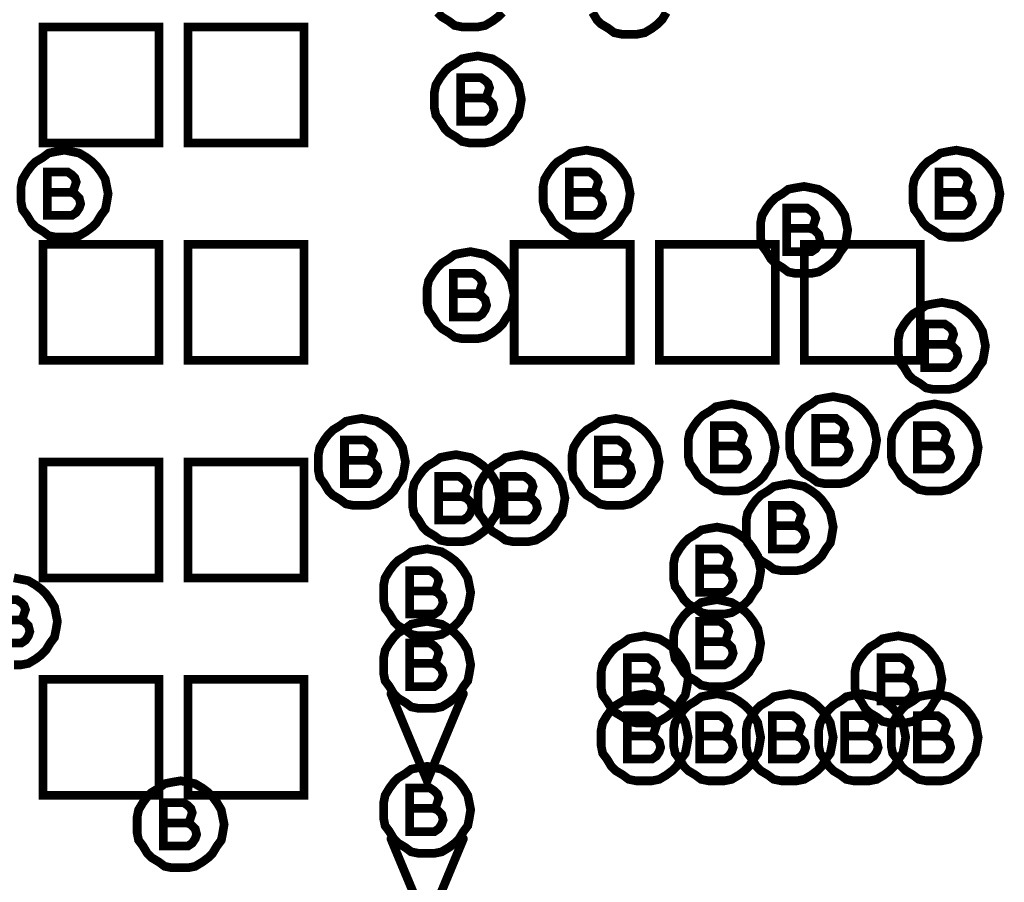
# Model space of a CAD drawing. Extents: x 28 to 61, y 24.9 to 46.
# Tile 46 of 96: x 36.7 to 37.4, y 32.4 to 33. Entities that reach past the tile are written whole.
import ezdxf

# ---------------------------------------------------------------- set-up
doc = ezdxf.new("R2010")
doc.units = 0
doc.layers.add('1', color=2, linetype='CONTINUOUS')

msp = doc.modelspace()

# ---------------------------------------------------------------- linework, layer by layer
at = {"layer": '1', "const_width": 0.006}
for points in [[(37.012, 33.01), (37.015, 33.007), (37.02, 33.004), (37.024, 33.001), (37.029, 33), (37.035, 33), (37.04, 33), (37.045, 33.001), (37.05, 33.004), (37.054, 33.007), (37.057, 33.01)], [(37.119, 33.01), (37.122, 33.005), (37.125, 33.002), (37.13, 32.999), (37.134, 32.996), (37.139, 32.995), (37.145, 32.995), (37.15, 32.995), (37.155, 32.996), (37.16, 32.999), (37.164, 33.002), (37.167, 33.005), (37.17, 33.01)], [(36.74, 32.92), (36.82, 32.92), (36.82, 33), (36.74, 33), (36.74, 32.92)], [(36.84, 32.92), (36.92, 32.92), (36.92, 33), (36.84, 33), (36.84, 32.92)], [(37.07, 32.95), (37.069, 32.955), (37.068, 32.96), (37.065, 32.965), (37.062, 32.969), (37.059, 32.972), (37.055, 32.975), (37.05, 32.978), (37.045, 32.979), (37.04, 32.98), (37.034, 32.979), (37.029, 32.978), (37.025, 32.975), (37.02, 32.972), (37.017, 32.969), (37.014, 32.965), (37.011, 32.96), (37.01, 32.955), (37.01, 32.95), (37.01, 32.944), (37.011, 32.939), (37.014, 32.935), (37.017, 32.93), (37.02, 32.927), (37.025, 32.924), (37.029, 32.921), (37.034, 32.92), (37.04, 32.92), (37.045, 32.92), (37.05, 32.921), (37.055, 32.924), (37.059, 32.927), (37.062, 32.93), (37.065, 32.935), (37.068, 32.939), (37.069, 32.944), (37.07, 32.95)], [(37.044, 32.951), (37.046, 32.952), (37.047, 32.955), (37.048, 32.958), (37.047, 32.961), (37.045, 32.963), (37.042, 32.965), (37.028, 32.965), (37.028, 32.935), (37.045, 32.935), (37.048, 32.937), (37.05, 32.94), (37.051, 32.943), (37.05, 32.947), (37.047, 32.95), (37.044, 32.951), (37.028, 32.951)], [(36.785, 32.885), (36.784, 32.89), (36.783, 32.895), (36.78, 32.9), (36.777, 32.904), (36.774, 32.907), (36.77, 32.91), (36.765, 32.913), (36.76, 32.914), (36.755, 32.915), (36.749, 32.914), (36.744, 32.913), (36.74, 32.91), (36.735, 32.907), (36.732, 32.904), (36.729, 32.9), (36.726, 32.895), (36.725, 32.89), (36.725, 32.885), (36.725, 32.879), (36.726, 32.874), (36.729, 32.87), (36.732, 32.865), (36.735, 32.862), (36.74, 32.859), (36.744, 32.856), (36.749, 32.855), (36.755, 32.855), (36.76, 32.855), (36.765, 32.856), (36.77, 32.859), (36.774, 32.862), (36.777, 32.865), (36.78, 32.87), (36.783, 32.874), (36.784, 32.879), (36.785, 32.885)], [(37.145, 32.885), (37.144, 32.89), (37.143, 32.895), (37.14, 32.9), (37.137, 32.904), (37.134, 32.907), (37.13, 32.91), (37.125, 32.913), (37.12, 32.914), (37.115, 32.915), (37.109, 32.914), (37.104, 32.913), (37.1, 32.91), (37.095, 32.907), (37.092, 32.904), (37.089, 32.9), (37.086, 32.895), (37.085, 32.89), (37.085, 32.885), (37.085, 32.879), (37.086, 32.874), (37.089, 32.87), (37.092, 32.865), (37.095, 32.862), (37.1, 32.859), (37.104, 32.856), (37.109, 32.855), (37.115, 32.855), (37.12, 32.855), (37.125, 32.856), (37.13, 32.859), (37.134, 32.862), (37.137, 32.865), (37.14, 32.87), (37.143, 32.874), (37.144, 32.879), (37.145, 32.885)], [(37.4, 32.885), (37.399, 32.89), (37.398, 32.895), (37.395, 32.9), (37.392, 32.904), (37.389, 32.907), (37.385, 32.91), (37.38, 32.913), (37.375, 32.914), (37.37, 32.915), (37.364, 32.914), (37.359, 32.913), (37.355, 32.91), (37.35, 32.907), (37.347, 32.904), (37.344, 32.9), (37.341, 32.895), (37.34, 32.89), (37.34, 32.885), (37.34, 32.879), (37.341, 32.874), (37.344, 32.87), (37.347, 32.865), (37.35, 32.862), (37.355, 32.859), (37.359, 32.856), (37.364, 32.855), (37.37, 32.855), (37.375, 32.855), (37.38, 32.856), (37.385, 32.859), (37.389, 32.862), (37.392, 32.865), (37.395, 32.87), (37.398, 32.874), (37.399, 32.879), (37.4, 32.885)], [(36.759, 32.886), (36.761, 32.887), (36.762, 32.89), (36.763, 32.893), (36.762, 32.896), (36.76, 32.898), (36.757, 32.9), (36.743, 32.9), (36.743, 32.87), (36.76, 32.87), (36.763, 32.872), (36.765, 32.875), (36.766, 32.878), (36.765, 32.882), (36.762, 32.885), (36.759, 32.886), (36.743, 32.886)], [(37.119, 32.886), (37.121, 32.887), (37.122, 32.89), (37.123, 32.893), (37.122, 32.896), (37.12, 32.898), (37.117, 32.9), (37.103, 32.9), (37.103, 32.87), (37.12, 32.87), (37.123, 32.872), (37.125, 32.875), (37.126, 32.878), (37.125, 32.882), (37.122, 32.885), (37.119, 32.886), (37.103, 32.886)], [(37.374, 32.886), (37.376, 32.887), (37.377, 32.89), (37.378, 32.893), (37.377, 32.896), (37.375, 32.898), (37.372, 32.9), (37.358, 32.9), (37.358, 32.87), (37.375, 32.87), (37.378, 32.872), (37.38, 32.875), (37.381, 32.878), (37.38, 32.882), (37.377, 32.885), (37.374, 32.886), (37.358, 32.886)], [(37.295, 32.86), (37.294, 32.865), (37.293, 32.87), (37.29, 32.875), (37.287, 32.879), (37.284, 32.882), (37.28, 32.885), (37.275, 32.888), (37.27, 32.889), (37.265, 32.89), (37.259, 32.889), (37.254, 32.888), (37.25, 32.885), (37.245, 32.882), (37.242, 32.879), (37.239, 32.875), (37.236, 32.87), (37.235, 32.865), (37.235, 32.86), (37.235, 32.854), (37.236, 32.849), (37.239, 32.845), (37.242, 32.84), (37.245, 32.837), (37.25, 32.834), (37.254, 32.831), (37.259, 32.83), (37.265, 32.83), (37.27, 32.83), (37.275, 32.831), (37.28, 32.834), (37.284, 32.837), (37.287, 32.84), (37.29, 32.845), (37.293, 32.849), (37.294, 32.854), (37.295, 32.86)], [(37.269, 32.861), (37.271, 32.862), (37.272, 32.865), (37.273, 32.868), (37.272, 32.871), (37.27, 32.873), (37.267, 32.875), (37.253, 32.875), (37.253, 32.845), (37.27, 32.845), (37.273, 32.847), (37.275, 32.85), (37.276, 32.853), (37.275, 32.857), (37.272, 32.86), (37.269, 32.861), (37.253, 32.861)], [(36.74, 32.77), (36.82, 32.77), (36.82, 32.85), (36.74, 32.85), (36.74, 32.77)], [(36.84, 32.77), (36.92, 32.77), (36.92, 32.85), (36.84, 32.85), (36.84, 32.77)], [(37.065, 32.77), (37.145, 32.77), (37.145, 32.85), (37.065, 32.85), (37.065, 32.77)], [(37.165, 32.77), (37.245, 32.77), (37.245, 32.85), (37.165, 32.85), (37.165, 32.77)], [(37.265, 32.77), (37.345, 32.77), (37.345, 32.85), (37.265, 32.85), (37.265, 32.77)], [(37.065, 32.815), (37.064, 32.82), (37.063, 32.825), (37.06, 32.83), (37.057, 32.834), (37.054, 32.837), (37.05, 32.84), (37.045, 32.843), (37.04, 32.844), (37.035, 32.845), (37.029, 32.844), (37.024, 32.843), (37.02, 32.84), (37.015, 32.837), (37.012, 32.834), (37.009, 32.83), (37.006, 32.825), (37.005, 32.82), (37.005, 32.815), (37.005, 32.809), (37.006, 32.804), (37.009, 32.8), (37.012, 32.795), (37.015, 32.792), (37.02, 32.789), (37.024, 32.786), (37.029, 32.785), (37.035, 32.785), (37.04, 32.785), (37.045, 32.786), (37.05, 32.789), (37.054, 32.792), (37.057, 32.795), (37.06, 32.8), (37.063, 32.804), (37.064, 32.809), (37.065, 32.815)], [(37.039, 32.816), (37.041, 32.817), (37.042, 32.82), (37.043, 32.823), (37.042, 32.826), (37.04, 32.828), (37.037, 32.83), (37.023, 32.83), (37.023, 32.8), (37.04, 32.8), (37.043, 32.802), (37.045, 32.805), (37.046, 32.808), (37.045, 32.812), (37.042, 32.815), (37.039, 32.816), (37.023, 32.816)], [(37.39, 32.78), (37.389, 32.785), (37.388, 32.79), (37.385, 32.795), (37.382, 32.799), (37.379, 32.802), (37.375, 32.805), (37.37, 32.808), (37.365, 32.809), (37.36, 32.81), (37.354, 32.809), (37.349, 32.808), (37.345, 32.805), (37.34, 32.802), (37.337, 32.799), (37.334, 32.795), (37.331, 32.79), (37.33, 32.785), (37.33, 32.78), (37.33, 32.774), (37.331, 32.769), (37.334, 32.765), (37.337, 32.76), (37.34, 32.757), (37.345, 32.754), (37.349, 32.751), (37.354, 32.75), (37.36, 32.75), (37.365, 32.75), (37.37, 32.751), (37.375, 32.754), (37.379, 32.757), (37.382, 32.76), (37.385, 32.765), (37.388, 32.769), (37.389, 32.774), (37.39, 32.78)], [(37.364, 32.781), (37.366, 32.782), (37.367, 32.785), (37.368, 32.788), (37.367, 32.791), (37.365, 32.793), (37.362, 32.795), (37.348, 32.795), (37.348, 32.765), (37.365, 32.765), (37.368, 32.767), (37.37, 32.77), (37.371, 32.773), (37.37, 32.777), (37.367, 32.78), (37.364, 32.781), (37.348, 32.781)], [(37.245, 32.71), (37.244, 32.715), (37.243, 32.72), (37.24, 32.725), (37.237, 32.729), (37.234, 32.732), (37.23, 32.735), (37.225, 32.738), (37.22, 32.739), (37.215, 32.74), (37.209, 32.739), (37.204, 32.738), (37.2, 32.735), (37.195, 32.732), (37.192, 32.729), (37.189, 32.725), (37.186, 32.72), (37.185, 32.715), (37.185, 32.71), (37.185, 32.704), (37.186, 32.699), (37.189, 32.695), (37.192, 32.69), (37.195, 32.687), (37.2, 32.684), (37.204, 32.681), (37.209, 32.68), (37.215, 32.68), (37.22, 32.68), (37.225, 32.681), (37.23, 32.684), (37.234, 32.687), (37.237, 32.69), (37.24, 32.695), (37.243, 32.699), (37.244, 32.704), (37.245, 32.71)], [(37.315, 32.715), (37.314, 32.72), (37.313, 32.725), (37.31, 32.73), (37.307, 32.734), (37.304, 32.737), (37.3, 32.74), (37.295, 32.743), (37.29, 32.744), (37.285, 32.745), (37.279, 32.744), (37.274, 32.743), (37.27, 32.74), (37.265, 32.737), (37.262, 32.734), (37.259, 32.73), (37.256, 32.725), (37.255, 32.72), (37.255, 32.715), (37.255, 32.709), (37.256, 32.704), (37.259, 32.7), (37.262, 32.695), (37.265, 32.692), (37.27, 32.689), (37.274, 32.686), (37.279, 32.685), (37.285, 32.685), (37.29, 32.685), (37.295, 32.686), (37.3, 32.689), (37.304, 32.692), (37.307, 32.695), (37.31, 32.7), (37.313, 32.704), (37.314, 32.709), (37.315, 32.715)], [(37.385, 32.71), (37.384, 32.715), (37.383, 32.72), (37.38, 32.725), (37.377, 32.729), (37.374, 32.732), (37.37, 32.735), (37.365, 32.738), (37.36, 32.739), (37.355, 32.74), (37.349, 32.739), (37.344, 32.738), (37.34, 32.735), (37.335, 32.732), (37.332, 32.729), (37.329, 32.725), (37.326, 32.72), (37.325, 32.715), (37.325, 32.71), (37.325, 32.704), (37.326, 32.699), (37.329, 32.695), (37.332, 32.69), (37.335, 32.687), (37.34, 32.684), (37.344, 32.681), (37.349, 32.68), (37.355, 32.68), (37.36, 32.68), (37.365, 32.681), (37.37, 32.684), (37.374, 32.687), (37.377, 32.69), (37.38, 32.695), (37.383, 32.699), (37.384, 32.704), (37.385, 32.71)], [(36.99, 32.7), (36.989, 32.705), (36.988, 32.71), (36.985, 32.715), (36.982, 32.719), (36.979, 32.722), (36.975, 32.725), (36.97, 32.728), (36.965, 32.729), (36.96, 32.73), (36.954, 32.729), (36.949, 32.728), (36.945, 32.725), (36.94, 32.722), (36.937, 32.719), (36.934, 32.715), (36.931, 32.71), (36.93, 32.705), (36.93, 32.7), (36.93, 32.694), (36.931, 32.689), (36.934, 32.685), (36.937, 32.68), (36.94, 32.677), (36.945, 32.674), (36.949, 32.671), (36.954, 32.67), (36.96, 32.67), (36.965, 32.67), (36.97, 32.671), (36.975, 32.674), (36.979, 32.677), (36.982, 32.68), (36.985, 32.685), (36.988, 32.689), (36.989, 32.694), (36.99, 32.7)], [(37.165, 32.7), (37.164, 32.705), (37.163, 32.71), (37.16, 32.715), (37.157, 32.719), (37.154, 32.722), (37.15, 32.725), (37.145, 32.728), (37.14, 32.729), (37.135, 32.73), (37.129, 32.729), (37.124, 32.728), (37.12, 32.725), (37.115, 32.722), (37.112, 32.719), (37.109, 32.715), (37.106, 32.71), (37.105, 32.705), (37.105, 32.7), (37.105, 32.694), (37.106, 32.689), (37.109, 32.685), (37.112, 32.68), (37.115, 32.677), (37.12, 32.674), (37.124, 32.671), (37.129, 32.67), (37.135, 32.67), (37.14, 32.67), (37.145, 32.671), (37.15, 32.674), (37.154, 32.677), (37.157, 32.68), (37.16, 32.685), (37.163, 32.689), (37.164, 32.694), (37.165, 32.7)], [(37.219, 32.711), (37.221, 32.712), (37.222, 32.715), (37.223, 32.718), (37.222, 32.721), (37.22, 32.723), (37.217, 32.725), (37.203, 32.725), (37.203, 32.695), (37.22, 32.695), (37.223, 32.697), (37.225, 32.7), (37.226, 32.703), (37.225, 32.707), (37.222, 32.71), (37.219, 32.711), (37.203, 32.711)], [(37.289, 32.716), (37.291, 32.717), (37.292, 32.72), (37.293, 32.723), (37.292, 32.726), (37.29, 32.728), (37.287, 32.73), (37.273, 32.73), (37.273, 32.7), (37.29, 32.7), (37.293, 32.702), (37.295, 32.705), (37.296, 32.708), (37.295, 32.712), (37.292, 32.715), (37.289, 32.716), (37.273, 32.716)], [(37.359, 32.711), (37.361, 32.712), (37.362, 32.715), (37.363, 32.718), (37.362, 32.721), (37.36, 32.723), (37.357, 32.725), (37.343, 32.725), (37.343, 32.695), (37.36, 32.695), (37.363, 32.697), (37.365, 32.7), (37.366, 32.703), (37.365, 32.707), (37.362, 32.71), (37.359, 32.711), (37.343, 32.711)], [(36.964, 32.701), (36.966, 32.702), (36.967, 32.705), (36.968, 32.708), (36.967, 32.711), (36.965, 32.713), (36.962, 32.715), (36.948, 32.715), (36.948, 32.685), (36.965, 32.685), (36.968, 32.687), (36.97, 32.69), (36.971, 32.693), (36.97, 32.697), (36.967, 32.7), (36.964, 32.701), (36.948, 32.701)], [(37.139, 32.701), (37.141, 32.702), (37.142, 32.705), (37.143, 32.708), (37.142, 32.711), (37.14, 32.713), (37.137, 32.715), (37.123, 32.715), (37.123, 32.685), (37.14, 32.685), (37.143, 32.687), (37.145, 32.69), (37.146, 32.693), (37.145, 32.697), (37.142, 32.7), (37.139, 32.701), (37.123, 32.701)], [(37.055, 32.675), (37.054, 32.68), (37.053, 32.685), (37.05, 32.69), (37.047, 32.694), (37.044, 32.697), (37.04, 32.7), (37.035, 32.703), (37.03, 32.704), (37.025, 32.705), (37.019, 32.704), (37.014, 32.703), (37.01, 32.7), (37.005, 32.697), (37.002, 32.694), (36.999, 32.69), (36.996, 32.685), (36.995, 32.68), (36.995, 32.675), (36.995, 32.669), (36.996, 32.664), (36.999, 32.66), (37.002, 32.655), (37.005, 32.652), (37.01, 32.649), (37.014, 32.646), (37.019, 32.645), (37.025, 32.645), (37.03, 32.645), (37.035, 32.646), (37.04, 32.649), (37.044, 32.652), (37.047, 32.655), (37.05, 32.66), (37.053, 32.664), (37.054, 32.669), (37.055, 32.675)], [(37.1, 32.675), (37.099, 32.68), (37.098, 32.685), (37.095, 32.69), (37.092, 32.694), (37.089, 32.697), (37.085, 32.7), (37.08, 32.703), (37.075, 32.704), (37.07, 32.705), (37.064, 32.704), (37.059, 32.703), (37.055, 32.7), (37.05, 32.697), (37.047, 32.694), (37.044, 32.69), (37.041, 32.685), (37.04, 32.68), (37.04, 32.675), (37.04, 32.669), (37.041, 32.664), (37.044, 32.66), (37.047, 32.655), (37.05, 32.652), (37.055, 32.649), (37.059, 32.646), (37.064, 32.645), (37.07, 32.645), (37.075, 32.645), (37.08, 32.646), (37.085, 32.649), (37.089, 32.652), (37.092, 32.655), (37.095, 32.66), (37.098, 32.664), (37.099, 32.669), (37.1, 32.675)], [(36.74, 32.62), (36.82, 32.62), (36.82, 32.7), (36.74, 32.7), (36.74, 32.62)], [(36.84, 32.62), (36.92, 32.62), (36.92, 32.7), (36.84, 32.7), (36.84, 32.62)], [(37.029, 32.676), (37.031, 32.677), (37.032, 32.68), (37.033, 32.683), (37.032, 32.686), (37.03, 32.688), (37.027, 32.69), (37.013, 32.69), (37.013, 32.66), (37.03, 32.66), (37.033, 32.662), (37.035, 32.665), (37.036, 32.668), (37.035, 32.672), (37.032, 32.675), (37.029, 32.676), (37.013, 32.676)], [(37.074, 32.676), (37.076, 32.677), (37.077, 32.68), (37.078, 32.683), (37.077, 32.686), (37.075, 32.688), (37.072, 32.69), (37.058, 32.69), (37.058, 32.66), (37.075, 32.66), (37.078, 32.662), (37.08, 32.665), (37.081, 32.668), (37.08, 32.672), (37.077, 32.675), (37.074, 32.676), (37.058, 32.676)], [(37.285, 32.655), (37.284, 32.66), (37.283, 32.665), (37.28, 32.67), (37.277, 32.674), (37.274, 32.677), (37.27, 32.68), (37.265, 32.683), (37.26, 32.684), (37.255, 32.685), (37.249, 32.684), (37.244, 32.683), (37.24, 32.68), (37.235, 32.677), (37.232, 32.674), (37.229, 32.67), (37.226, 32.665), (37.225, 32.66), (37.225, 32.655), (37.225, 32.649), (37.226, 32.644), (37.229, 32.64), (37.232, 32.635), (37.235, 32.632), (37.24, 32.629), (37.244, 32.626), (37.249, 32.625), (37.255, 32.625), (37.26, 32.625), (37.265, 32.626), (37.27, 32.629), (37.274, 32.632), (37.277, 32.635), (37.28, 32.64), (37.283, 32.644), (37.284, 32.649), (37.285, 32.655)], [(37.259, 32.656), (37.261, 32.657), (37.262, 32.66), (37.263, 32.663), (37.262, 32.666), (37.26, 32.668), (37.257, 32.67), (37.243, 32.67), (37.243, 32.64), (37.26, 32.64), (37.263, 32.642), (37.265, 32.645), (37.266, 32.648), (37.265, 32.652), (37.262, 32.655), (37.259, 32.656), (37.243, 32.656)], [(37.235, 32.625), (37.234, 32.63), (37.233, 32.635), (37.23, 32.64), (37.227, 32.644), (37.224, 32.647), (37.22, 32.65), (37.215, 32.653), (37.21, 32.654), (37.205, 32.655), (37.199, 32.654), (37.194, 32.653), (37.19, 32.65), (37.185, 32.647), (37.182, 32.644), (37.179, 32.64), (37.176, 32.635), (37.175, 32.63), (37.175, 32.625), (37.175, 32.619), (37.176, 32.614), (37.179, 32.61), (37.182, 32.605), (37.185, 32.602), (37.19, 32.599), (37.194, 32.596), (37.199, 32.595), (37.205, 32.595), (37.21, 32.595), (37.215, 32.596), (37.22, 32.599), (37.224, 32.602), (37.227, 32.605), (37.23, 32.61), (37.233, 32.614), (37.234, 32.619), (37.235, 32.625)], [(37.035, 32.61), (37.034, 32.615), (37.033, 32.62), (37.03, 32.625), (37.027, 32.629), (37.024, 32.632), (37.02, 32.635), (37.015, 32.638), (37.01, 32.639), (37.005, 32.64), (36.999, 32.639), (36.994, 32.638), (36.99, 32.635), (36.985, 32.632), (36.982, 32.629), (36.979, 32.625), (36.976, 32.62), (36.975, 32.615), (36.975, 32.61), (36.975, 32.604), (36.976, 32.599), (36.979, 32.595), (36.982, 32.59), (36.985, 32.587), (36.99, 32.584), (36.994, 32.581), (36.999, 32.58), (37.005, 32.58), (37.01, 32.58), (37.015, 32.581), (37.02, 32.584), (37.024, 32.587), (37.027, 32.59), (37.03, 32.595), (37.033, 32.599), (37.034, 32.604), (37.035, 32.61)], [(37.209, 32.626), (37.211, 32.627), (37.212, 32.63), (37.213, 32.633), (37.212, 32.636), (37.21, 32.638), (37.207, 32.64), (37.193, 32.64), (37.193, 32.61), (37.21, 32.61), (37.213, 32.612), (37.215, 32.615), (37.216, 32.618), (37.215, 32.622), (37.212, 32.625), (37.209, 32.626), (37.193, 32.626)], [(37.009, 32.611), (37.011, 32.612), (37.012, 32.615), (37.013, 32.618), (37.012, 32.621), (37.01, 32.623), (37.007, 32.625), (36.993, 32.625), (36.993, 32.595), (37.01, 32.595), (37.013, 32.597), (37.015, 32.6), (37.016, 32.603), (37.015, 32.607), (37.012, 32.61), (37.009, 32.611), (36.993, 32.611)], [(36.75, 32.59), (36.749, 32.595), (36.748, 32.6), (36.745, 32.605), (36.742, 32.609), (36.739, 32.612), (36.735, 32.615), (36.73, 32.618), (36.725, 32.619), (36.72, 32.62)], [(36.724, 32.591), (36.726, 32.592), (36.727, 32.595), (36.728, 32.598), (36.727, 32.601), (36.725, 32.603), (36.722, 32.605), (36.708, 32.605), (36.708, 32.575), (36.725, 32.575), (36.728, 32.577), (36.73, 32.58), (36.731, 32.583), (36.73, 32.587), (36.727, 32.59), (36.724, 32.591), (36.708, 32.591)], [(37.235, 32.575), (37.234, 32.58), (37.233, 32.585), (37.23, 32.59), (37.227, 32.594), (37.224, 32.597), (37.22, 32.6), (37.215, 32.603), (37.21, 32.604), (37.205, 32.605), (37.199, 32.604), (37.194, 32.603), (37.19, 32.6), (37.185, 32.597), (37.182, 32.594), (37.179, 32.59), (37.176, 32.585), (37.175, 32.58), (37.175, 32.575), (37.175, 32.569), (37.176, 32.564), (37.179, 32.56), (37.182, 32.555), (37.185, 32.552), (37.19, 32.549), (37.194, 32.546), (37.199, 32.545), (37.205, 32.545), (37.21, 32.545), (37.215, 32.546), (37.22, 32.549), (37.224, 32.552), (37.227, 32.555), (37.23, 32.56), (37.233, 32.564), (37.234, 32.569), (37.235, 32.575)], [(36.72, 32.56), (36.725, 32.56), (36.73, 32.561), (36.735, 32.564), (36.739, 32.567), (36.742, 32.57), (36.745, 32.575), (36.748, 32.579), (36.749, 32.584), (36.75, 32.59)], [(37.035, 32.56), (37.034, 32.565), (37.033, 32.57), (37.03, 32.575), (37.027, 32.579), (37.024, 32.582), (37.02, 32.585), (37.015, 32.588), (37.01, 32.589), (37.005, 32.59), (36.999, 32.589), (36.994, 32.588), (36.99, 32.585), (36.985, 32.582), (36.982, 32.579), (36.979, 32.575), (36.976, 32.57), (36.975, 32.565), (36.975, 32.56), (36.975, 32.554), (36.976, 32.549), (36.979, 32.545), (36.982, 32.54), (36.985, 32.537), (36.99, 32.534), (36.994, 32.531), (36.999, 32.53), (37.005, 32.53), (37.01, 32.53), (37.015, 32.531), (37.02, 32.534), (37.024, 32.537), (37.027, 32.54), (37.03, 32.545), (37.033, 32.549), (37.034, 32.554), (37.035, 32.56)], [(37.209, 32.576), (37.211, 32.577), (37.212, 32.58), (37.213, 32.583), (37.212, 32.586), (37.21, 32.588), (37.207, 32.59), (37.193, 32.59), (37.193, 32.56), (37.21, 32.56), (37.213, 32.562), (37.215, 32.565), (37.216, 32.568), (37.215, 32.572), (37.212, 32.575), (37.209, 32.576), (37.193, 32.576)], [(37.185, 32.55), (37.184, 32.555), (37.183, 32.56), (37.18, 32.565), (37.177, 32.569), (37.174, 32.572), (37.17, 32.575), (37.165, 32.578), (37.16, 32.579), (37.155, 32.58), (37.149, 32.579), (37.144, 32.578), (37.14, 32.575), (37.135, 32.572), (37.132, 32.569), (37.129, 32.565), (37.126, 32.56), (37.125, 32.555), (37.125, 32.55), (37.125, 32.544), (37.126, 32.539), (37.129, 32.535), (37.132, 32.53), (37.135, 32.527), (37.14, 32.524), (37.144, 32.521), (37.149, 32.52), (37.155, 32.52), (37.16, 32.52), (37.165, 32.521), (37.17, 32.524), (37.174, 32.527), (37.177, 32.53), (37.18, 32.535), (37.183, 32.539), (37.184, 32.544), (37.185, 32.55)], [(37.36, 32.55), (37.359, 32.555), (37.358, 32.56), (37.355, 32.565), (37.352, 32.569), (37.349, 32.572), (37.345, 32.575), (37.34, 32.578), (37.335, 32.579), (37.33, 32.58), (37.324, 32.579), (37.319, 32.578), (37.315, 32.575), (37.31, 32.572), (37.307, 32.569), (37.304, 32.565), (37.301, 32.56), (37.3, 32.555), (37.3, 32.55), (37.3, 32.544), (37.301, 32.539), (37.304, 32.535), (37.307, 32.53), (37.31, 32.527), (37.315, 32.524), (37.319, 32.521), (37.324, 32.52), (37.33, 32.52), (37.335, 32.52), (37.34, 32.521), (37.345, 32.524), (37.349, 32.527), (37.352, 32.53), (37.355, 32.535), (37.358, 32.539), (37.359, 32.544), (37.36, 32.55)], [(37.009, 32.561), (37.011, 32.562), (37.012, 32.565), (37.013, 32.568), (37.012, 32.571), (37.01, 32.573), (37.007, 32.575), (36.993, 32.575), (36.993, 32.545), (37.01, 32.545), (37.013, 32.547), (37.015, 32.55), (37.016, 32.553), (37.015, 32.557), (37.012, 32.56), (37.009, 32.561), (36.993, 32.561)], [(37.159, 32.551), (37.161, 32.552), (37.162, 32.555), (37.163, 32.558), (37.162, 32.561), (37.16, 32.563), (37.157, 32.565), (37.143, 32.565), (37.143, 32.535), (37.16, 32.535), (37.163, 32.537), (37.165, 32.54), (37.166, 32.543), (37.165, 32.547), (37.162, 32.55), (37.159, 32.551), (37.143, 32.551)], [(37.334, 32.551), (37.336, 32.552), (37.337, 32.555), (37.338, 32.558), (37.337, 32.561), (37.335, 32.563), (37.332, 32.565), (37.318, 32.565), (37.318, 32.535), (37.335, 32.535), (37.338, 32.537), (37.34, 32.54), (37.341, 32.543), (37.34, 32.547), (37.337, 32.55), (37.334, 32.551), (37.318, 32.551)], [(36.74, 32.47), (36.82, 32.47), (36.82, 32.55), (36.74, 32.55), (36.74, 32.47)], [(36.84, 32.47), (36.92, 32.47), (36.92, 32.55), (36.84, 32.55), (36.84, 32.47)], [(36.98, 32.54), (37.005, 32.48), (37.03, 32.54)], [(37.185, 32.51), (37.184, 32.515), (37.183, 32.52), (37.18, 32.525), (37.177, 32.529), (37.174, 32.532), (37.17, 32.535), (37.165, 32.538), (37.16, 32.539), (37.155, 32.54), (37.149, 32.539), (37.144, 32.538), (37.14, 32.535), (37.135, 32.532), (37.132, 32.529), (37.129, 32.525), (37.126, 32.52), (37.125, 32.515), (37.125, 32.51), (37.125, 32.504), (37.126, 32.499), (37.129, 32.495), (37.132, 32.49), (37.135, 32.487), (37.14, 32.484), (37.144, 32.481), (37.149, 32.48), (37.155, 32.48), (37.16, 32.48), (37.165, 32.481), (37.17, 32.484), (37.174, 32.487), (37.177, 32.49), (37.18, 32.495), (37.183, 32.499), (37.184, 32.504), (37.185, 32.51)], [(37.235, 32.51), (37.234, 32.515), (37.233, 32.52), (37.23, 32.525), (37.227, 32.529), (37.224, 32.532), (37.22, 32.535), (37.215, 32.538), (37.21, 32.539), (37.205, 32.54), (37.199, 32.539), (37.194, 32.538), (37.19, 32.535), (37.185, 32.532), (37.182, 32.529), (37.179, 32.525), (37.176, 32.52), (37.175, 32.515), (37.175, 32.51), (37.175, 32.504), (37.176, 32.499), (37.179, 32.495), (37.182, 32.49), (37.185, 32.487), (37.19, 32.484), (37.194, 32.481), (37.199, 32.48), (37.205, 32.48), (37.21, 32.48), (37.215, 32.481), (37.22, 32.484), (37.224, 32.487), (37.227, 32.49), (37.23, 32.495), (37.233, 32.499), (37.234, 32.504), (37.235, 32.51)], [(37.285, 32.51), (37.284, 32.515), (37.283, 32.52), (37.28, 32.525), (37.277, 32.529), (37.274, 32.532), (37.27, 32.535), (37.265, 32.538), (37.26, 32.539), (37.255, 32.54), (37.249, 32.539), (37.244, 32.538), (37.24, 32.535), (37.235, 32.532), (37.232, 32.529), (37.229, 32.525), (37.226, 32.52), (37.225, 32.515), (37.225, 32.51), (37.225, 32.504), (37.226, 32.499), (37.229, 32.495), (37.232, 32.49), (37.235, 32.487), (37.24, 32.484), (37.244, 32.481), (37.249, 32.48), (37.255, 32.48), (37.26, 32.48), (37.265, 32.481), (37.27, 32.484), (37.274, 32.487), (37.277, 32.49), (37.28, 32.495), (37.283, 32.499), (37.284, 32.504), (37.285, 32.51)], [(37.335, 32.51), (37.334, 32.515), (37.333, 32.52), (37.33, 32.525), (37.327, 32.529), (37.324, 32.532), (37.32, 32.535), (37.315, 32.538), (37.31, 32.539), (37.305, 32.54), (37.299, 32.539), (37.294, 32.538), (37.29, 32.535), (37.285, 32.532), (37.282, 32.529), (37.279, 32.525), (37.276, 32.52), (37.275, 32.515), (37.275, 32.51), (37.275, 32.504), (37.276, 32.499), (37.279, 32.495), (37.282, 32.49), (37.285, 32.487), (37.29, 32.484), (37.294, 32.481), (37.299, 32.48), (37.305, 32.48), (37.31, 32.48), (37.315, 32.481), (37.32, 32.484), (37.324, 32.487), (37.327, 32.49), (37.33, 32.495), (37.333, 32.499), (37.334, 32.504), (37.335, 32.51)], [(37.385, 32.51), (37.384, 32.515), (37.383, 32.52), (37.38, 32.525), (37.377, 32.529), (37.374, 32.532), (37.37, 32.535), (37.365, 32.538), (37.36, 32.539), (37.355, 32.54), (37.349, 32.539), (37.344, 32.538), (37.34, 32.535), (37.335, 32.532), (37.332, 32.529), (37.329, 32.525), (37.326, 32.52), (37.325, 32.515), (37.325, 32.51), (37.325, 32.504), (37.326, 32.499), (37.329, 32.495), (37.332, 32.49), (37.335, 32.487), (37.34, 32.484), (37.344, 32.481), (37.349, 32.48), (37.355, 32.48), (37.36, 32.48), (37.365, 32.481), (37.37, 32.484), (37.374, 32.487), (37.377, 32.49), (37.38, 32.495), (37.383, 32.499), (37.384, 32.504), (37.385, 32.51)], [(37.159, 32.511), (37.161, 32.512), (37.162, 32.515), (37.163, 32.518), (37.162, 32.521), (37.16, 32.523), (37.157, 32.525), (37.143, 32.525), (37.143, 32.495), (37.16, 32.495), (37.163, 32.497), (37.165, 32.5), (37.166, 32.503), (37.165, 32.507), (37.162, 32.51), (37.159, 32.511), (37.143, 32.511)], [(37.209, 32.511), (37.211, 32.512), (37.212, 32.515), (37.213, 32.518), (37.212, 32.521), (37.21, 32.523), (37.207, 32.525), (37.193, 32.525), (37.193, 32.495), (37.21, 32.495), (37.213, 32.497), (37.215, 32.5), (37.216, 32.503), (37.215, 32.507), (37.212, 32.51), (37.209, 32.511), (37.193, 32.511)], [(37.259, 32.511), (37.261, 32.512), (37.262, 32.515), (37.263, 32.518), (37.262, 32.521), (37.26, 32.523), (37.257, 32.525), (37.243, 32.525), (37.243, 32.495), (37.26, 32.495), (37.263, 32.497), (37.265, 32.5), (37.266, 32.503), (37.265, 32.507), (37.262, 32.51), (37.259, 32.511), (37.243, 32.511)], [(37.309, 32.511), (37.311, 32.512), (37.312, 32.515), (37.313, 32.518), (37.312, 32.521), (37.31, 32.523), (37.307, 32.525), (37.293, 32.525), (37.293, 32.495), (37.31, 32.495), (37.313, 32.497), (37.315, 32.5), (37.316, 32.503), (37.315, 32.507), (37.312, 32.51), (37.309, 32.511), (37.293, 32.511)], [(37.359, 32.511), (37.361, 32.512), (37.362, 32.515), (37.363, 32.518), (37.362, 32.521), (37.36, 32.523), (37.357, 32.525), (37.343, 32.525), (37.343, 32.495), (37.36, 32.495), (37.363, 32.497), (37.365, 32.5), (37.366, 32.503), (37.365, 32.507), (37.362, 32.51), (37.359, 32.511), (37.343, 32.511)], [(37.035, 32.46), (37.034, 32.465), (37.033, 32.47), (37.03, 32.475), (37.027, 32.479), (37.024, 32.482), (37.02, 32.485), (37.015, 32.488), (37.01, 32.489), (37.005, 32.49), (36.999, 32.489), (36.994, 32.488), (36.99, 32.485), (36.985, 32.482), (36.982, 32.479), (36.979, 32.475), (36.976, 32.47), (36.975, 32.465), (36.975, 32.46), (36.975, 32.454), (36.976, 32.449), (36.979, 32.445), (36.982, 32.44), (36.985, 32.437), (36.99, 32.434), (36.994, 32.431), (36.999, 32.43), (37.005, 32.43), (37.01, 32.43), (37.015, 32.431), (37.02, 32.434), (37.024, 32.437), (37.027, 32.44), (37.03, 32.445), (37.033, 32.449), (37.034, 32.454), (37.035, 32.46)], [(36.865, 32.45), (36.864, 32.455), (36.863, 32.46), (36.86, 32.465), (36.857, 32.469), (36.854, 32.472), (36.85, 32.475), (36.845, 32.478), (36.84, 32.479), (36.835, 32.48), (36.829, 32.479), (36.824, 32.478), (36.82, 32.475), (36.815, 32.472), (36.812, 32.469), (36.809, 32.465), (36.806, 32.46), (36.805, 32.455), (36.805, 32.45), (36.805, 32.444), (36.806, 32.439), (36.809, 32.435), (36.812, 32.43), (36.815, 32.427), (36.82, 32.424), (36.824, 32.421), (36.829, 32.42), (36.835, 32.42), (36.84, 32.42), (36.845, 32.421), (36.85, 32.424), (36.854, 32.427), (36.857, 32.43), (36.86, 32.435), (36.863, 32.439), (36.864, 32.444), (36.865, 32.45)], [(37.009, 32.461), (37.011, 32.462), (37.012, 32.465), (37.013, 32.468), (37.012, 32.471), (37.01, 32.473), (37.007, 32.475), (36.993, 32.475), (36.993, 32.445), (37.01, 32.445), (37.013, 32.447), (37.015, 32.45), (37.016, 32.453), (37.015, 32.457), (37.012, 32.46), (37.009, 32.461), (36.993, 32.461)], [(36.839, 32.451), (36.841, 32.452), (36.842, 32.455), (36.843, 32.458), (36.842, 32.461), (36.84, 32.463), (36.837, 32.465), (36.823, 32.465), (36.823, 32.435), (36.84, 32.435), (36.843, 32.437), (36.845, 32.44), (36.846, 32.443), (36.845, 32.447), (36.842, 32.45), (36.839, 32.451), (36.823, 32.451)], [(36.98, 32.44), (37.005, 32.38), (37.03, 32.44)]]:
    msp.add_lwpolyline(points, dxfattribs=at)
at = {"layer": '1', "const_width": 0.003}
for points in [[(37.0295, 32.951, 1), (37.0265, 32.951, 1)], [(37.0455, 32.951, 1), (37.0425, 32.951, 1)], [(37.0715, 32.95, 1), (37.0685, 32.95, 1)], [(37.0715, 32.95, 1), (37.0685, 32.95, 1)], [(36.7415, 32.92, 1), (36.7385, 32.92, 1)], [(36.7415, 32.92, 1), (36.7385, 32.92, 1)], [(36.8415, 32.92, 1), (36.8385, 32.92, 1)], [(36.8415, 32.92, 1), (36.8385, 32.92, 1)], [(36.7445, 32.886, 1), (36.7415, 32.886, 1)], [(36.7605, 32.886, 1), (36.7575, 32.886, 1)], [(36.7865, 32.885, 1), (36.7835, 32.885, 1)], [(36.7865, 32.885, 1), (36.7835, 32.885, 1)], [(37.1045, 32.886, 1), (37.1015, 32.886, 1)], [(37.1205, 32.886, 1), (37.1175, 32.886, 1)], [(37.1465, 32.885, 1), (37.1435, 32.885, 1)], [(37.1465, 32.885, 1), (37.1435, 32.885, 1)], [(37.3595, 32.886, 1), (37.3565, 32.886, 1)], [(37.3755, 32.886, 1), (37.3725, 32.886, 1)], [(37.4015, 32.885, 1), (37.3985, 32.885, 1)], [(37.4015, 32.885, 1), (37.3985, 32.885, 1)], [(37.2545, 32.861, 1), (37.2515, 32.861, 1)], [(37.2705, 32.861, 1), (37.2675, 32.861, 1)], [(37.2965, 32.86, 1), (37.2935, 32.86, 1)], [(37.2965, 32.86, 1), (37.2935, 32.86, 1)], [(37.0245, 32.816, 1), (37.0215, 32.816, 1)], [(37.0405, 32.816, 1), (37.0375, 32.816, 1)], [(37.0665, 32.815, 1), (37.0635, 32.815, 1)], [(37.0665, 32.815, 1), (37.0635, 32.815, 1)], [(37.3495, 32.781, 1), (37.3465, 32.781, 1)], [(37.3655, 32.781, 1), (37.3625, 32.781, 1)], [(37.3915, 32.78, 1), (37.3885, 32.78, 1)], [(37.3915, 32.78, 1), (37.3885, 32.78, 1)], [(36.7415, 32.77, 1), (36.7385, 32.77, 1)], [(36.7415, 32.77, 1), (36.7385, 32.77, 1)], [(36.8415, 32.77, 1), (36.8385, 32.77, 1)], [(36.8415, 32.77, 1), (36.8385, 32.77, 1)], [(37.0665, 32.77, 1), (37.0635, 32.77, 1)], [(37.0665, 32.77, 1), (37.0635, 32.77, 1)], [(37.1665, 32.77, 1), (37.1635, 32.77, 1)], [(37.1665, 32.77, 1), (37.1635, 32.77, 1)], [(37.2665, 32.77, 1), (37.2635, 32.77, 1)], [(37.2665, 32.77, 1), (37.2635, 32.77, 1)], [(37.2745, 32.716, 1), (37.2715, 32.716, 1)], [(37.2905, 32.716, 1), (37.2875, 32.716, 1)], [(37.3165, 32.715, 1), (37.3135, 32.715, 1)], [(37.3165, 32.715, 1), (37.3135, 32.715, 1)], [(37.2045, 32.711, 1), (37.2015, 32.711, 1)], [(37.2205, 32.711, 1), (37.2175, 32.711, 1)], [(37.2465, 32.71, 1), (37.2435, 32.71, 1)], [(37.2465, 32.71, 1), (37.2435, 32.71, 1)], [(37.3445, 32.711, 1), (37.3415, 32.711, 1)], [(37.3605, 32.711, 1), (37.3575, 32.711, 1)], [(37.3865, 32.71, 1), (37.3835, 32.71, 1)], [(37.3865, 32.71, 1), (37.3835, 32.71, 1)], [(36.9495, 32.701, 1), (36.9465, 32.701, 1)], [(36.9655, 32.701, 1), (36.9625, 32.701, 1)], [(36.9915, 32.7, 1), (36.9885, 32.7, 1)], [(36.9915, 32.7, 1), (36.9885, 32.7, 1)], [(37.1245, 32.701, 1), (37.1215, 32.701, 1)], [(37.1405, 32.701, 1), (37.1375, 32.701, 1)], [(37.1665, 32.7, 1), (37.1635, 32.7, 1)], [(37.1665, 32.7, 1), (37.1635, 32.7, 1)], [(37.0145, 32.676, 1), (37.0115, 32.676, 1)], [(37.0305, 32.676, 1), (37.0275, 32.676, 1)], [(37.0565, 32.675, 1), (37.0535, 32.675, 1)], [(37.0565, 32.675, 1), (37.0535, 32.675, 1)], [(37.0595, 32.676, 1), (37.0565, 32.676, 1)], [(37.0755, 32.676, 1), (37.0725, 32.676, 1)], [(37.1015, 32.675, 1), (37.0985, 32.675, 1)], [(37.1015, 32.675, 1), (37.0985, 32.675, 1)], [(37.2445, 32.656, 1), (37.2415, 32.656, 1)], [(37.2605, 32.656, 1), (37.2575, 32.656, 1)], [(37.2865, 32.655, 1), (37.2835, 32.655, 1)], [(37.2865, 32.655, 1), (37.2835, 32.655, 1)], [(37.1945, 32.626, 1), (37.1915, 32.626, 1)], [(37.2105, 32.626, 1), (37.2075, 32.626, 1)], [(37.2365, 32.625, 1), (37.2335, 32.625, 1)], [(37.2365, 32.625, 1), (37.2335, 32.625, 1)], [(36.7415, 32.62, 1), (36.7385, 32.62, 1)], [(36.7415, 32.62, 1), (36.7385, 32.62, 1)], [(36.8415, 32.62, 1), (36.8385, 32.62, 1)], [(36.8415, 32.62, 1), (36.8385, 32.62, 1)], [(36.9945, 32.611, 1), (36.9915, 32.611, 1)], [(37.0105, 32.611, 1), (37.0075, 32.611, 1)], [(37.0365, 32.61, 1), (37.0335, 32.61, 1)], [(37.0365, 32.61, 1), (37.0335, 32.61, 1)], [(36.7255, 32.591, 1), (36.7225, 32.591, 1)], [(36.7515, 32.59, 1), (36.7485, 32.59, 1)], [(36.7515, 32.59, 1), (36.7485, 32.59, 1)], [(37.1945, 32.576, 1), (37.1915, 32.576, 1)], [(37.2105, 32.576, 1), (37.2075, 32.576, 1)], [(37.2365, 32.575, 1), (37.2335, 32.575, 1)], [(37.2365, 32.575, 1), (37.2335, 32.575, 1)], [(36.9945, 32.561, 1), (36.9915, 32.561, 1)], [(37.0105, 32.561, 1), (37.0075, 32.561, 1)], [(37.0365, 32.56, 1), (37.0335, 32.56, 1)], [(37.0365, 32.56, 1), (37.0335, 32.56, 1)], [(37.1445, 32.551, 1), (37.1415, 32.551, 1)], [(37.1605, 32.551, 1), (37.1575, 32.551, 1)], [(37.1865, 32.55, 1), (37.1835, 32.55, 1)], [(37.1865, 32.55, 1), (37.1835, 32.55, 1)], [(37.3195, 32.551, 1), (37.3165, 32.551, 1)], [(37.3355, 32.551, 1), (37.3325, 32.551, 1)], [(37.3615, 32.55, 1), (37.3585, 32.55, 1)], [(37.3615, 32.55, 1), (37.3585, 32.55, 1)], [(36.9815, 32.54, 1), (36.9785, 32.54, 1)], [(37.0315, 32.54, 1), (37.0285, 32.54, 1)], [(37.1445, 32.511, 1), (37.1415, 32.511, 1)], [(37.1605, 32.511, 1), (37.1575, 32.511, 1)], [(37.1865, 32.51, 1), (37.1835, 32.51, 1)], [(37.1865, 32.51, 1), (37.1835, 32.51, 1)], [(37.1945, 32.511, 1), (37.1915, 32.511, 1)], [(37.2105, 32.511, 1), (37.2075, 32.511, 1)], [(37.2365, 32.51, 1), (37.2335, 32.51, 1)], [(37.2365, 32.51, 1), (37.2335, 32.51, 1)], [(37.2445, 32.511, 1), (37.2415, 32.511, 1)], [(37.2605, 32.511, 1), (37.2575, 32.511, 1)], [(37.2865, 32.51, 1), (37.2835, 32.51, 1)], [(37.2865, 32.51, 1), (37.2835, 32.51, 1)], [(37.2945, 32.511, 1), (37.2915, 32.511, 1)], [(37.3105, 32.511, 1), (37.3075, 32.511, 1)], [(37.3365, 32.51, 1), (37.3335, 32.51, 1)], [(37.3365, 32.51, 1), (37.3335, 32.51, 1)], [(37.3445, 32.511, 1), (37.3415, 32.511, 1)], [(37.3605, 32.511, 1), (37.3575, 32.511, 1)], [(37.3865, 32.51, 1), (37.3835, 32.51, 1)], [(37.3865, 32.51, 1), (37.3835, 32.51, 1)], [(36.7415, 32.47, 1), (36.7385, 32.47, 1)], [(36.7415, 32.47, 1), (36.7385, 32.47, 1)], [(36.8415, 32.47, 1), (36.8385, 32.47, 1)], [(36.8415, 32.47, 1), (36.8385, 32.47, 1)], [(36.9945, 32.461, 1), (36.9915, 32.461, 1)], [(37.0105, 32.461, 1), (37.0075, 32.461, 1)], [(37.0365, 32.46, 1), (37.0335, 32.46, 1)], [(37.0365, 32.46, 1), (37.0335, 32.46, 1)], [(36.8245, 32.451, 1), (36.8215, 32.451, 1)], [(36.8405, 32.451, 1), (36.8375, 32.451, 1)], [(36.8665, 32.45, 1), (36.8635, 32.45, 1)], [(36.8665, 32.45, 1), (36.8635, 32.45, 1)], [(36.9815, 32.44, 1), (36.9785, 32.44, 1)], [(37.0315, 32.44, 1), (37.0285, 32.44, 1)]]:
    msp.add_lwpolyline(points, format="xyb", close=True, dxfattribs=at)

doc.saveas('drawing.dxf')
